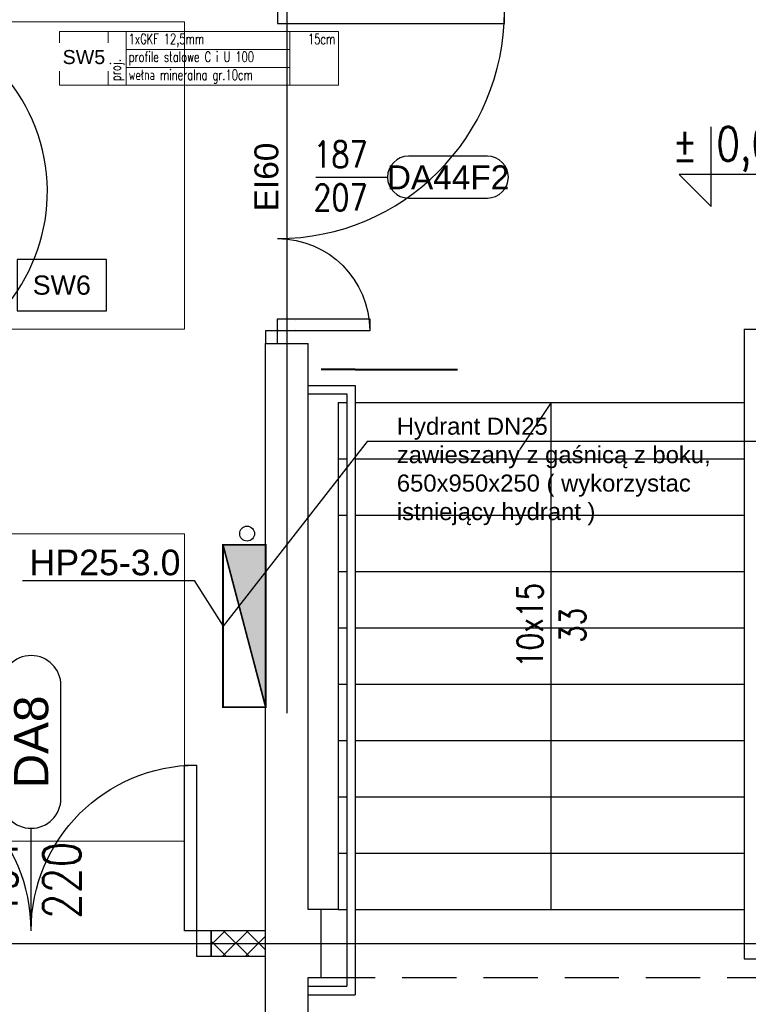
# Model space of a CAD drawing. Header units: centimetres. Extents: x -228435 to 111511, y -89367 to 428125.
# Tile 152 of 219: x 11893 to 16165, y 46644 to 52412. Entities that reach past the tile are written whole.
import ezdxf
from ezdxf.enums import TextEntityAlignment as Align
from ezdxf.xclip import XClip

# ---------------------------------------------------------------- set-up
doc = ezdxf.new("R2010")
doc.units = ezdxf.units.CM
doc.header["$LTSCALE"] = 50
doc.header["$XCLIPFRAME"] = 0
for name, pattern in [('DASHDOT2', [12.7, 6.35, -3.175, 0, -3.175]), ('DOT2', [3.175, 0, -3.175]), ('HIDDEN', [9.525, 6.35, -3.175]), ('HIDDENX2', [19.05, 12.7, -6.35]), ('Kondygnacja +0$0$HIDDEN', [9.525, 6.35, -3.175])]:
    doc.linetypes.add(name, pattern=pattern)
doc.layers.get('0').update_dxf_attribs({"color": 8})
for name, color, linetype in [('ARCH_GK', 8, 'Continuous'), ('ARCH_INFO_ETYK_DRZWI', 8, 'Continuous'), ('ARCH_INFO_KOTY_WYSOKOŚCIOWE_IST', 8, 'Continuous'), ('ARCH_INFO_OPISY', 8, 'Continuous'), ('ARCH_INFO_OPISY_PRZEGRODY', 8, 'Continuous'), ('ARCH_INFO_OSIE_IST', 8, 'DASHDOT2'), ('ARCH_INFO_SCHODY_IST', 8, 'Continuous'), ('ARCH_NIEWIDOK_IST', 8, 'HIDDEN'), ('ARCH_SCHODY_IST', 8, 'Continuous'), ('ARCH_ŚLUSARKA_DRZWI', 8, 'Continuous'), ('ARCH_ŻELBET_IST', 8, 'Continuous'), ('bgde_ opis hydranty', 8, 'Continuous'), ('KJP_HYDRANTY', 8, 'Continuous'), ('Kondygnacja +0$0$ARCH_GK', 8, 'Continuous'), ('Kondygnacja +0$0$ARCH_INFO_ETYK_DRZWI', 8, 'Continuous'), ('Kondygnacja +0$0$ARCH_NIEWIDOK_IST', 8, 'Kondygnacja +0$0$HIDDEN'), ('Kondygnacja +0$0$ARCH_SCHODY_IST', 8, 'Continuous'), ('Kondygnacja +0$0$ARCH_WYBURZENIA', 8, 'DOT2'), ('Kondygnacja +0$0$ARCH_ŚLUSARKA_DRZWI', 8, 'Continuous'), ('Kondygnacja +0$0$ARCH_ŻELBET_IST', 8, 'Continuous'), ('Kondygnacja -1$0$ARCH_HYDRANTY', 8, 'Continuous'), ('Osie rzutów$0$ARCH_INFO_OSIE_OPISY_IST', 8, 'Continuous'), ('RYSUNKOWE_XREF', 8, 'Continuous')]:
    doc.layers.add(name, color=color, linetype=linetype)
doc.layers.add('ARCH_SUFITY_PODWIESZANE', color=8, linetype='HIDDENX2', lineweight=9)
doc.layers.add('ARCH_TABELKA', color=8, linetype='Continuous', lineweight=5)
doc.styles.add('Arial', font='ARIAL.TTF')
doc.styles.add('Kondygnacja +0$0$Arial', font='ARIAL.TTF')
doc.styles.add('Kondygnacja +0$0$Romans', font='Romans.shx', dxfattribs={"width": 0.7})
doc.styles.add('Romans', font='Romans.shx')
doc.styles.add('ROMANS-50-CM', font='romans.shx', dxfattribs={"width": 0.8, "height": 10})

# ---------------------------------------------------------------- blocks, each defined once
blk = doc.blocks.new('SU Lampy kwadratowe +0')
at = {"layer": 'ARCH_SUFITY_PODWIESZANE', "ltscale": 2.5}
for points in [[(13220, 9740), (13400, 9740), (13400, 9560), (13220, 9560)], [(13220, 9440), (13400, 9440), (13400, 9260), (13220, 9260)]]:
    blk.add_lwpolyline(points, close=True, dxfattribs=at)
blk = doc.blocks.new('T-drzwi_prawe-200')
at = {"layer": 'ARCH_INFO_ETYK_DRZWI'}
blk.add_line((0, 0), (60, 0), dxfattribs=at)
blk.add_lwpolyline([(143.68, 17.5), (77.5, 17.5, 1), (77.5, -17.5), (143.68, -17.5, 1)], format="xyb", close=True, dxfattribs=at)
at = {"layer": 'ARCH_INFO_ETYK_DRZWI', "color": 1, "style": 'Arial'}
blk.add_attdef('ADS_DRZWI:ODPORNOŚĆ_OGNIOWA', text='', height=20, rotation=90, dxfattribs=at).set_placement((-25.52, 0.12), align=Align.BOTTOM_CENTER)
at = {"layer": 'ARCH_INFO_ETYK_DRZWI', "style": 'Romans', "width": 0.8}
for tag, p in [('ADS_DRZWI:SZEROKOŚĆ', (20.49, 8)), ('ADS_DRZWI:WYSOKOŚĆ', (20.49, -28))]:
    blk.add_attdef(tag, text='', height=22, dxfattribs=at).set_placement(p, align=Align.CENTER)
at = {"layer": 'ARCH_INFO_ETYK_DRZWI', "style": 'Arial'}
blk.add_attdef('ADS_DRZWI:SYMBOL', text='', height=20, dxfattribs=at).set_placement((110.69, 0), align=Align.MIDDLE)
blk = doc.blocks.new('Kondygnacja +0$0$T-drzwi_góra-200')
at = {"layer": 'Kondygnacja +0$0$ARCH_INFO_ETYK_DRZWI'}
blk.add_line((0, 0), (0, 60), dxfattribs=at)
blk.add_lwpolyline([(-17.5, 143.68), (-17.5, 77.5, 1), (17.5, 77.5), (17.5, 143.68, 1)], format="xyb", close=True, dxfattribs=at)
at = {"layer": 'Kondygnacja +0$0$ARCH_INFO_ETYK_DRZWI', "style": 'Kondygnacja +0$0$Arial'}
blk.add_attdef('ADS_DRZWI:SYMBOL', text='', height=20, rotation=90, dxfattribs=at).set_placement((0, 110.59), align=Align.MIDDLE)
at = {"layer": 'Kondygnacja +0$0$ARCH_INFO_ETYK_DRZWI', "style": 'Kondygnacja +0$0$Romans', "width": 0.8}
for tag, p in [('ADS_DRZWI:SZEROKOŚĆ', (-8, 30.49)), ('ADS_DRZWI:WYSOKOŚĆ', (29, 29.47))]:
    blk.add_attdef(tag, text='', height=22, rotation=90, dxfattribs=at).set_placement(p, align=Align.CENTER)
at = {"layer": 'Kondygnacja +0$0$ARCH_INFO_ETYK_DRZWI', "color": 1, "style": 'Kondygnacja +0$0$Arial'}
blk.add_attdef('ADS_DRZWI:ODPORNOŚĆ_OGNIOWA', text='', height=22, dxfattribs=at).set_placement((-0.12, -45.76), align=Align.BOTTOM_CENTER)
blk = doc.blocks.new('Osie rzutów')
at = {"layer": 'ARCH_INFO_OSIE_IST', "ltscale": 10}
for p, q in [((13460, 12510), (13460, 4623.26)), ((4436.04, 9200), (15156.54, 9200))]:
    blk.add_line(p, q, dxfattribs=at)
blk = doc.blocks.new('A$C6FDA0163')
at = {"layer": 'RYSUNKOWE_XREF'}
blk.add_blockref('Osie rzutów', (-10460.03, -9819.05, -630), dxfattribs=at)

msp = doc.modelspace()

# ---------------------------------------------------------------- hatches: boundary and pattern name
at = {"layer": 'Kondygnacja +0$0$ARCH_GK', "linetype": 'Continuous', "lineweight": -3}
h = msp.add_hatch(dxfattribs=at)
h.set_pattern_fill('ANSI37', color=256, scale=30, style=0)
h.set_pattern_definition([(45, (-121140, -45000), (-67.35192, 67.35192), []), (135, (-121140, -45000), (-67.35192, -67.35192), [])])
h.paths.add_polyline_path([(10585, 47075), (10530.83333, 47000), (10585, 46925), (10905, 46925), (10905, 47075)], flags=0)
h.paths.add_polyline_path([(13015, 47075), (13015, 46925), (13335, 46925), (13335, 47075)], flags=0)
at = {"layer": 'Kondygnacja -1$0$ARCH_HYDRANTY'}
h = msp.add_hatch(color=256, dxfattribs=at)
h.paths.add_polyline_path([(13335, 49179.6022), (13335, 49335), (13085, 49335), (13178.53323, 48979.57371)])
h.paths.add_polyline_path([(13335, 49179.6022), (13178.53323, 48979.57371), (13335, 48385)])

# ---------------------------------------------------------------- linework, layer by layer
at = {"layer": 'ARCH_GK', "linetype": 'Continuous', "lineweight": -3}
for p, q in [((13015, 47075, 630), (13015, 46925, 630)), ((13335, 47075, 630), (13015, 47075, 630)), ((13335, 46925, 630), (13335, 47075, 630)), ((13015, 46925, 630), (13335, 46925, 630))]:
    msp.add_line(p, q, dxfattribs=at)
at = {"layer": 'ARCH_GK', "lineweight": 40, "elevation": 630}
for points in [[(13860, 50362.13117), (13660, 50362.13117)], [(13860, 50362.13117), (14460, 50362.13117)]]:
    msp.add_lwpolyline(points, dxfattribs=at)
at = {"layer": 'ARCH_INFO_KOTY_WYSOKOŚCIOWE_IST', "elevation": 630}
msp.add_lwpolyline([(16756.48933, 51504.76299), (15759.30538, 51504.76299), (15946.80538, 51317.26299), (15946.80538, 51785.69668)], dxfattribs=at)
at = {"layer": 'ARCH_INFO_OPISY_PRZEGRODY', "elevation": 630}
msp.add_lwpolyline([(11877.12176, 50706.68267), (12402.12176, 50706.68267), (12402.12176, 51006.68267), (11877.12176, 51006.68267), (11877.12176, 50706.68267)], close=True, dxfattribs=at)
at = {"layer": 'ARCH_INFO_SCHODY_IST'}
for p, q in [((15010, 50170, 630), (14824.10109, 49892.69529, 630)), ((15010, 47200, 630), (15010, 50170, 630))]:
    msp.add_line(p, q, dxfattribs=at)
at = {"layer": 'ARCH_NIEWIDOK_IST'}
for p, q in [((13760, 47200, 630), (13660, 47200, 630)), ((13660, 46800, 630), (19010, 46800, 630))]:
    msp.add_line(p, q, dxfattribs=at)
at = {"layer": 'ARCH_SCHODY_IST'}
for p, q in [((16140, 50600, 630), (16140, 46910, 630)), ((16140, 50600, 630), (16730, 50600, 630)), ((13585, 50270, 630), (13860, 50270, 630)), ((13860, 50270, 630), (13860, 46700, 630)), ((13585, 50220, 630), (13810, 50220, 630)), ((13810, 50220, 630), (13810, 46750, 630)), ((13760, 50170, 630), (13760, 47200, 630)), ((13760, 50170, 630), (13810, 50170, 630)), ((13760, 50170, 630), (13810, 50170, 630)), ((13860, 50170, 630), (16140, 50170, 630)), ((13760, 49840, 630), (13810, 49840, 630)), ((13860, 49840, 630), (16140, 49840, 630)), ((13760, 49510, 630), (13810, 49510, 630)), ((13860, 49510, 630), (16140, 49510, 630)), ((13760, 49180, 630), (13810, 49180, 630)), ((13860, 49180, 630), (16140, 49180, 630)), ((13760, 48850, 630), (13810, 48850, 630)), ((13860, 48850, 630), (16140, 48850, 630)), ((13760, 48520, 630), (13810, 48520, 630)), ((13860, 48520, 630), (16140, 48520, 630)), ((13760, 48190, 630), (13810, 48190, 630)), ((13860, 48190, 630), (16140, 48190, 630)), ((13760, 47860, 630), (13810, 47860, 630)), ((13860, 47860, 630), (16140, 47860, 630)), ((13760, 47530, 630), (13810, 47530, 630)), ((13860, 47530, 630), (16140, 47530, 630)), ((13760, 47200, 630), (13810, 47200, 630)), ((13860, 47200, 630), (16140, 47200, 630)), ((16140, 46910, 630), (16730, 46910, 630)), ((13585, 46750, 630), (13810, 46750, 630)), ((13585, 46700, 630), (13860, 46700, 630))]:
    msp.add_line(p, q, dxfattribs=at)
at = {"layer": 'ARCH_TABELKA'}
msp.add_line((13476.84394, 52343.01189, -5670), (13476.84394, 52028.01189, -5670), dxfattribs=at)
at = {"layer": 'ARCH_TABELKA', "elevation": -5670}
msp.add_lwpolyline([(12126.84394, 52343.01189), (13761.84394, 52343.01189), (13761.84394, 52028.01189), (12126.84394, 52028.01189)], close=True, dxfattribs=at)
for points in [[(12411.84394, 52343.01189), (12411.84394, 52028.01189)], [(12516.84394, 52343.01189), (12516.84394, 52028.01189)], [(12516.84394, 52238.01189), (13476.84394, 52238.01189)], [(12516.84394, 52133.01189), (13476.84394, 52133.01189)], [(12126.84394, 52028.01189), (13761.84394, 52028.01189)]]:
    msp.add_lwpolyline(points, dxfattribs=at)
at = {"layer": 'ARCH_ŚLUSARKA_DRZWI', "linetype": 'Continuous', "lineweight": -3, "elevation": 630}
for points in [[(13405, 52460), (13405, 52390), (14735, 52390), (14735, 52460)], [(13405, 50590), (13405, 50660), (13945, 50660), (13945, 50590)], [(13335, 50590), (13335, 50515), (13405, 50515), (13405, 50590)], [(12930, 47075), (12860, 47075), (12860, 48045), (12930, 48045)], [(12930, 46925), (13015, 46925), (13015, 47075), (12930, 47075)]]:
    msp.add_lwpolyline(points, close=True, dxfattribs=at)
at = {"layer": 'ARCH_ŚLUSARKA_DRZWI', "linetype": 'Continuous', "lineweight": -3}
for centre, radius, start, end in [((11004.73981, 51404.7282, 630), 1050.27183, 291.655238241, 89.985805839), ((13405, 52460, 630), 1330, 270, 0), ((10990, 47075, 630), 970, 0, 90)]:
    msp.add_arc(centre, radius, start, end, dxfattribs=at)
at = {"layer": 'ARCH_ŚLUSARKA_DRZWI', "linetype": 'Continuous', "lineweight": -3, "extrusion": (0, 0, -1)}
for centre, radius, start, end in [((-13405, 50590, -630), 540, 90, 180), ((-12930, 47075, -630), 970, 0, 90)]:
    msp.add_arc(centre, radius, start, end, dxfattribs=at)
at = {"layer": 'ARCH_ŻELBET_IST', "ltscale": 4}
for p, q in [((13335, 41230, 630), (13335, 50515, 630)), ((13335, 50515, 630), (13585, 50515, 630)), ((13585, 47200, 630), (13585, 50515, 630)), ((13660, 47200, 630), (13585, 47200, 630)), ((13660, 46800, 630), (13660, 47200, 630)), ((13585, 44200, 630), (13585, 46800, 630)), ((13585, 46800, 630), (13660, 46800, 630))]:
    msp.add_line(p, q, dxfattribs=at)
at = {"layer": 'bgde_ opis hydranty', "ltscale": 1.5, "elevation": -5670}
msp.add_lwpolyline([(16357.07155, 49940.34751), (13930.07202, 49940.34751), (13085, 48860)], dxfattribs=at)
at = {"layer": 'KJP_HYDRANTY'}
msp.add_line((13085, 49335, 7230), (13085, 48385, 7230), dxfattribs=at)
at = {"layer": 'KJP_HYDRANTY', "const_width": 10, "elevation": 630}
msp.add_lwpolyline([(13085, 49335), (13335, 49335), (13335, 48385), (13085, 48385)], close=True, dxfattribs=at)
for points in [[(13085, 49335), (13335, 49335), (13335, 48385), (13085, 48385), (13085, 49335)], [(13335, 48385), (13085, 49335)]]:
    msp.add_lwpolyline(points, dxfattribs=at)
at = {"layer": 'KJP_HYDRANTY', "elevation": 930}
msp.add_lwpolyline([(11908.42601, 49126.31353), (12915.36083, 49126.31353), (13085, 48860)], dxfattribs=at)
at = {"layer": 'KJP_HYDRANTY'}
msp.add_circle((13226.36096, 49401.4747, -18870), 43.59888, dxfattribs=at)
at = {"layer": 'Kondygnacja +0$0$ARCH_GK', "linetype": 'Continuous', "lineweight": -3}
for p, q in [((13015, 47075, 630), (13015, 46925, 630)), ((13335, 47075, 630), (13015, 47075, 630)), ((13335, 46925, 630), (13335, 47075, 630)), ((13015, 46925, 630), (13335, 46925, 630))]:
    msp.add_line(p, q, dxfattribs=at)
at = {"layer": 'Kondygnacja +0$0$ARCH_NIEWIDOK_IST'}
msp.add_line((13760, 47200, 630), (13660, 47200, 630), dxfattribs=at)
at = {"layer": 'Kondygnacja +0$0$ARCH_SCHODY_IST'}
for p, q in [((13585, 50270, 630), (13860, 50270, 630)), ((13860, 50270, 630), (13860, 46700, 630)), ((13585, 50220, 630), (13810, 50220, 630)), ((13810, 50220, 630), (13810, 46750, 630)), ((13760, 50170, 630), (13760, 47200, 630)), ((13760, 50170, 630), (13810, 50170, 630)), ((13760, 50170, 630), (13810, 50170, 630)), ((13760, 49840, 630), (13810, 49840, 630)), ((13760, 49510, 630), (13810, 49510, 630)), ((13760, 49180, 630), (13810, 49180, 630)), ((13760, 48850, 630), (13810, 48850, 630)), ((13760, 48520, 630), (13810, 48520, 630)), ((13760, 48190, 630), (13810, 48190, 630)), ((13760, 47860, 630), (13810, 47860, 630)), ((13760, 47530, 630), (13810, 47530, 630)), ((13760, 47200, 630), (13810, 47200, 630)), ((13585, 46750, 630), (13810, 46750, 630)), ((13585, 46700, 630), (13860, 46700, 630))]:
    msp.add_line(p, q, dxfattribs=at)
at = {"layer": 'Kondygnacja +0$0$ARCH_WYBURZENIA', "lineweight": -3, "ltscale": 6}
for p, q in [((13410, 50650, 630), (13410, 50600, 630)), ((13510, 50650, 630), (13410, 50650, 630)), ((13410, 50600, 630), (13510, 50600, 630)), ((13510, 50600, 630), (13510, 50650, 630))]:
    msp.add_line(p, q, dxfattribs=at)
at = {"layer": 'Kondygnacja +0$0$ARCH_ŚLUSARKA_DRZWI', "linetype": 'Continuous', "lineweight": -3, "elevation": 630}
for points in [[(13405, 50590), (13405, 50660), (13945, 50660), (13945, 50590)], [(13335, 50590), (13335, 50515), (13405, 50515), (13405, 50590)], [(12930, 47075), (12860, 47075), (12860, 48045), (12930, 48045)], [(12930, 46925), (13015, 46925), (13015, 47075), (12930, 47075)]]:
    msp.add_lwpolyline(points, close=True, dxfattribs=at)
at = {"layer": 'Kondygnacja +0$0$ARCH_ŚLUSARKA_DRZWI', "linetype": 'Continuous', "lineweight": -3, "extrusion": (0, 0, -1)}
for centre, radius, start, end in [((-13405, 50590, -630), 540, 90, 180), ((-12930, 47075, -630), 970, 0, 90)]:
    msp.add_arc(centre, radius, start, end, dxfattribs=at)
at = {"layer": 'Kondygnacja +0$0$ARCH_ŚLUSARKA_DRZWI', "linetype": 'Continuous', "lineweight": -3}
msp.add_arc((10990, 47075, 630), 970, 0, 90, dxfattribs=at)
at = {"layer": 'Kondygnacja +0$0$ARCH_ŻELBET_IST', "ltscale": 4}
for p, q in [((13335, 41230, 630), (13335, 50515, 630)), ((13335, 50515, 630), (13585, 50515, 630)), ((13585, 47200, 630), (13585, 50515, 630)), ((13660, 47200, 630), (13585, 47200, 630)), ((13660, 46800, 630), (13660, 47200, 630)), ((13585, 44200, 630), (13585, 46800, 630)), ((13585, 46800, 630), (13660, 46800, 630))]:
    msp.add_line(p, q, dxfattribs=at)

# ---------------------------------------------------------------- block references
ref = msp.add_blockref('A$C6FDA0163', (-16540, 53190.5, 630), dxfattribs=dict(xscale=10, yscale=10, zscale=10))
XClip(ref).set_block_clipping_path([(-400.031931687, -2219.05), (399.968068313, 380.95)])
at = {"linetype": 'Continuous', "lineweight": -3}
ref = msp.add_blockref('Kondygnacja +0$0$T-drzwi_góra-200', (11960, 47075, 630), dxfattribs=dict(at, xscale=10, yscale=10, zscale=10))
ref.add_attrib('ADS_DRZWI:SYMBOL', 'DA8', dxfattribs={"layer": 'Kondygnacja +0$0$ARCH_INFO_ETYK_DRZWI', "height": 200, "rotation": 90, "style": 'Kondygnacja +0$0$Arial'}).set_placement((11960, 48180.88413, 630), align=Align.MIDDLE)
ref.add_attrib('ADS_DRZWI:SZEROKOŚĆ', '194', dxfattribs={"layer": 'Kondygnacja +0$0$ARCH_INFO_ETYK_DRZWI', "height": 220, "rotation": 90, "style": 'Kondygnacja +0$0$Romans', "width": 0.8}).set_placement((11880, 47379.94541, 630), align=Align.CENTER)
ref.add_attrib('ADS_DRZWI:WYSOKOŚĆ', '220', dxfattribs={"layer": 'Kondygnacja +0$0$ARCH_INFO_ETYK_DRZWI', "height": 220, "rotation": 90, "style": 'Kondygnacja +0$0$Romans', "width": 0.8}).set_placement((12250, 47369.67589, 630), align=Align.CENTER)
at = {"layer": 'ARCH_INFO_ETYK_DRZWI', "linetype": 'Continuous', "lineweight": -3, "xscale": 7, "yscale": 7, "zscale": 7}
msp.add_blockref('T-drzwi_prawe-200', (13629.70731, 51490, 630), dxfattribs=at).add_auto_attribs({'ADS_DRZWI:ODPORNOŚĆ_OGNIOWA': 'EI60', 'ADS_DRZWI:SZEROKOŚĆ': '187', 'ADS_DRZWI:SYMBOL': 'DA44F2', 'ADS_DRZWI:WYSOKOŚĆ': '207'})
at = {"layer": 'ARCH_SUFITY_PODWIESZANE', "ltscale": 2.5, "xscale": 10, "yscale": 10, "zscale": 10}
msp.add_blockref('SU Lampy kwadratowe +0', (-121140, -45000, -5670), dxfattribs=at)

# ---------------------------------------------------------------- texts
at = {"layer": 'ARCH_INFO_KOTY_WYSOKOŚCIOWE_IST', "insert": (15717.59542, 51654.39171, 630), "char_height": 200, "width": 976.1892646, "attachment_point": 4, "line_spacing_factor": 0.9, "style": 'ROMANS-50-CM'}
msp.add_mtext('%%P 0,00', dxfattribs=at)
at = {"layer": 'ARCH_INFO_OPISY', "style": 'Romans', "width": 0.7}
for s, p in [('1xGKF 12,5mm  ', (12531.97059, 52269.68987, -5670)), ('profile stalowe C i U 100', (12531.97059, 52164.68987, -5670)), ('wełna mineralna gr.10cm', (12531.84394, 52059.06513, -5670))]:
    msp.add_text(s, height=60.75, dxfattribs=at).set_placement(p)
msp.add_text('15cm', height=60.75, dxfattribs=at).set_placement((13743.35727, 52269.06513, -5670), align=Align.RIGHT)
msp.add_text('proj.', height=60.75, rotation=90, dxfattribs=at).set_placement((12485.48821, 52052.73418, -5670))
at = {"layer": 'ARCH_INFO_OPISY_PRZEGRODY', "insert": (12139.62176, 50856.68267, 630), "char_height": 112.5, "width": 525, "attachment_point": 5, "style": 'Arial'}
msp.add_mtext('SW6', dxfattribs=at)
at = {"layer": 'ARCH_INFO_SCHODY_IST', "insert": (15010, 48863.97494, 630), "char_height": 150, "width": 100, "attachment_point": 5, "rotation": 90, "style": 'ROMANS-50-CM'}
msp.add_mtext('10x15 33', dxfattribs=at)
at = {"layer": 'bgde_ opis hydranty', "ltscale": 1.5, "insert": (14104.1464, 50080.92365, 3747), "char_height": 100, "width": 2299.2372347, "attachment_point": 1, "style": 'Arial'}
msp.add_mtext('Hydrant DN25^Jzawieszany z gaśnicą z boku, 650x950x250 ( wykorzystac istniejący hydrant )', dxfattribs=at)
at = {"layer": 'KJP_HYDRANTY', "insert": (12393.0693, 49231.3332, 16155), "char_height": 150, "width": 2356.9744909, "attachment_point": 5, "style": 'Arial'}
msp.add_mtext('HP25-3.0', dxfattribs=at)

# ---------------------------------------------------------------- next in the draw order: texts
at = {"layer": 'ARCH_INFO_OPISY', "insert": (12269.34394, 52193.01189, -5670), "char_height": 82.5, "width": 285, "attachment_point": 5, "style": 'Arial', "bg_fill": 2}
msp.add_mtext('SW5', dxfattribs=at)

# ---------------------------------------------------------------- next in the draw order: block references
at = {"layer": 'Osie rzutów$0$ARCH_INFO_OSIE_OPISY_IST', "xscale": 10, "yscale": 10, "zscale": 10}
msp.add_blockref('Osie rzutów', (-121140, -45000, 630), dxfattribs=at)

doc.saveas('drawing.dxf')
